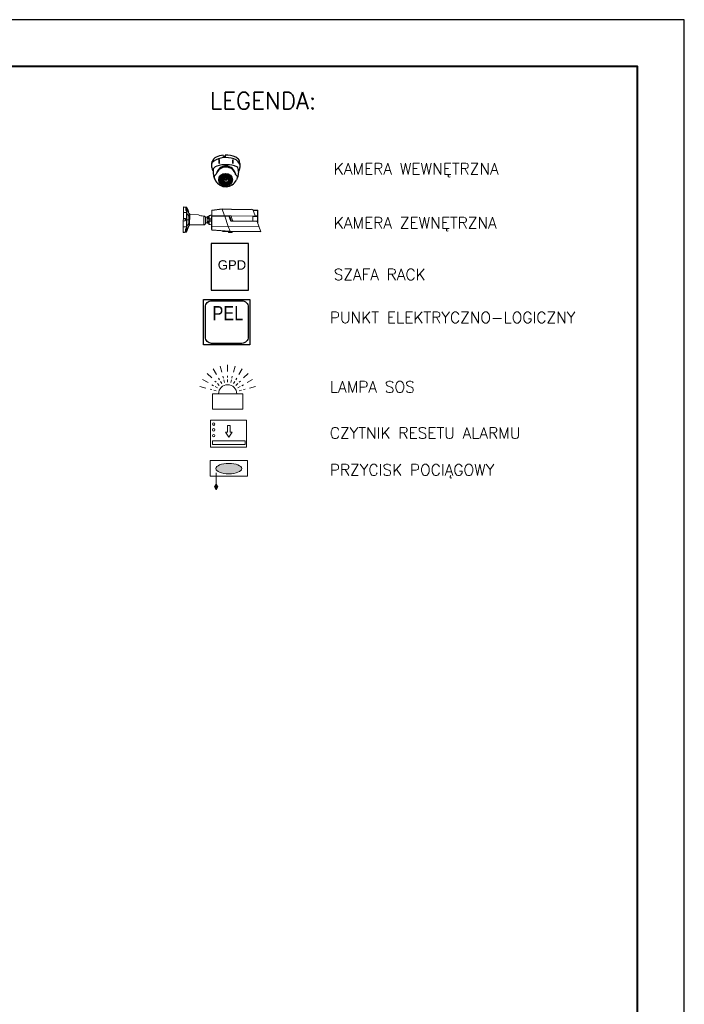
# Model space of a CAD drawing. Header units: millimetres. Extents: x 22250 to 51280, y -5012 to 7692.
# Tile 110 of 183: x 45793 to 46501, y -848 to 202. Entities that reach past the tile are written whole.
import ezdxf
from ezdxf.enums import TextEntityAlignment as Align

# ---------------------------------------------------------------- set-up
doc = ezdxf.new("R2010")
doc.units = ezdxf.units.MM
doc.layers.add('!00 SYSTEM PRZYWOŁAWCZY', color=6, linetype='Continuous', lineweight=18)
doc.layers.add('technologia - elektryka', color=6, linetype='Continuous', lineweight=35)
for name, color, linetype in [('00 CCTV IP - MIWI', 10, 'Continuous'), ('E-4', 3, 'Continuous'), ('E_CCTV_BBW', 153, 'Continuous'), ('el - r opisy', 100, 'Continuous'), ('IE_gniazda_PEL', 94, 'Continuous'), ('LAN', 70, 'Continuous')]:
    doc.layers.add(name, color=color, linetype=linetype)
doc.styles.get("Standard").update_dxf_attribs({"font": 'arial.ttf'})
doc.styles.add('wymiar100', font='romans.shx', dxfattribs={"width": 0.8, "height": 12})

# ---------------------------------------------------------------- blocks, each defined once
blk = doc.blocks.new('*U965')
blk.add_lwpolyline([(-42, 0), (0, 0), (0, 42), (-42, 42)], close=True)
at = {"lineweight": 40}
blk.add_lwpolyline([(-39, 1), (-1, 1), (-1, 41), (-39, 41)], close=True, dxfattribs=at)
blk = doc.blocks.new('1092-140')
at = {"layer": '00 CCTV IP - MIWI', "color": 2}
for p, q in [((-18.7, 14), (-18.5, 16.6)), ((-3.4, 23.1), (-3.7, 24.7)), ((-1.3, 23.2), (-3.4, 23.1)), ((-1.2, 24.8), (-1.3, 23.2)), ((18.2, 13.6), (18, 16.6)), ((18.2, 13.7), (18.2, 8.6)), ((-3, 0.4), (-3, -0.7)), ((-3, 0.4), (-3, -1.4)), ((-1.2, 0.7), (-1.2, -0.7)), ((-1.1, 0.7), (-1.1, -0.4)), ((0.7, 0.6), (0.7, -0.3)), ((0.9, 0.6), (0.9, -0.7)), ((2.7, 0.1), (2.6, -0.7)), ((2.8, 0.1), (2.8, -1.9)), ((16.3, 3.7), (15.5, -3.8)), ((-16.1, -4.2), (-16.2, -3.5)), ((-15.7, -4.4), (-16.1, -4.2)), ((-9.2, -5.7), (-9.2, -7.2)), ((-9, -8.6), (-9, -10)), ((-8.3, -11.8), (-8.3, -10.8)), ((-7.4, -6), (-7.4, -7.2)), ((-7.3, -5.7), (-7.3, -7.2)), ((-7.2, -8.9), (-7.2, -10)), ((-7.2, -13.1), (-7.2, -12.4)), ((-7.1, -8.5), (-7.1, -10)), ((-6.9, -3), (-6.9, -4.5)), ((-6.7, -1.6), (-6.7, -1.8)), ((-6.5, -11.8), (-6.5, -10.7)), ((-6, -11), (-6, -12.5)), ((-5.5, -5.4), (-5.5, -6.9)), ((-5.5, -6), (-5.5, -7.2)), ((-5.3, -8.1), (-5.3, -9.6)), ((-5.3, -8.8), (-5.3, -10)), ((-5.1, -3.4), (-5.1, -4.5)), ((-5, -2.6), (-5, -4.1)), ((-4.9, -0.3), (-4.9, -1.8)), ((-4.8, -0.3), (-4.8, -1.4)), ((-4.2, -11.3), (-4.2, -12.4)), ((-4.1, -10.7), (-4.1, -12.2)), ((-3.7, -5.7), (-3.7, -6.8)), ((-3.5, -8.5), (-3.5, -9.6)), ((-3.2, -3), (-3.2, -4.1)), ((-2.9, -2.1), (-2.9, -3.6)), ((-2.3, -11), (-2.3, -12.1)), ((-1.4, -11.8), (-1.4, -13.3)), ((-1.1, -2.4), (-1.1, -3.5)), ((-0.9, -1.8), (-0.9, -3.2)), ((0.4, -11.8), (0.4, -13.3)), ((0.4, -12.1), (0.4, -13.3)), ((0.9, -2.1), (0.9, -3.2)), ((1, -2), (1, -3.4)), ((2.2, -12.1), (2.2, -13.3)), ((2.3, -10.7), (2.3, -12.2)), ((2.8, -2.3), (2.8, -3.4)), ((2.8, -3.2), (2.8, -4.7)), ((3.5, -13.6), (3.5, -12.9)), ((3.7, -8.6), (3.7, -10)), ((3.9, -5.8), (3.9, -7.3)), ((4.1, -11.1), (4, -12.2)), ((4.2, -11.3), (4.2, -12.8)), ((4.6, -0.7), (4.6, -1.9)), ((4.6, -3.5), (4.6, -4.7)), ((4.7, -3.4), (4.7, -4.9)), ((5.5, -8.6), (5.5, -10)), ((5.5, -8.9), (5.5, -10)), ((5.6, -6.2), (5.6, -7.3)), ((5.8, -6.2), (5.8, -7.6)), ((6, -11.6), (6, -12.8)), ((6.5, -3.7), (6.5, -4.9)), ((7.3, -8.9), (7.3, -10)), ((7.6, -6.5), (7.6, -7.6)), ((15, -4.2), (13.7, -7.9)), ((-4.9, -14.4), (-4.9, -13.6)), ((-3, -13.4), (-3, -14.8)), ((-1.2, -13.7), (-1.2, -14.8)), ((-0.1, -15.1), (-0.1, -13.9)), ((1.7, -15), (1.7, -14)), ((3.5, -14.6), (3.5, -14.3))]:
    blk.add_line(p, q, dxfattribs=at)
for centre, radius in [((0.1, -7.6), 3.77), ((0.1, -7.6), 3.39), ((-0.1, -7.1), 1.71), ((0, -7.2), 0.985)]:
    blk.add_circle(centre, radius, dxfattribs=at)
for centre, radius, start, end in [((-8, 11.1), 11.1, 164.9117, 195.0427), ((-0.3, -5.3), 27.1, 74.9822, 132.5291), ((-8.3, 12.3), 11, 115.9101, 157.0861), ((-3.3, 4.4), 20.3, 90.9676, 118.8266), ((-3.2, 16.5), 6.26, 156.2795, 206.0254), ((-14.8, 16.2), 6.41, 336.9097, 25.3952), ((1.3, 0.8), 24.2, 61.3362, 95.8971), ((6.4, 8), 12.8, 23.7676, 88.7657), ((17.2, 15.9), 8.68, 160.2191, 194.4507), ((4.3, 16.5), 5.29, 328.4834, 26.1864), ((9.4, 13.6), 9.11, 30.1455, 67.7565), ((15, 16.2), 3.08, 7.7953, 39.7603), ((-10.4, 8.9), 8.28, 184.4819, 215.7499), ((-11.3, 4.5), 5.88, 98.9677, 179.2766), ((31.3, 6.4), 48.5, 182.1279, 191.8243), ((-0.1, -2.5), 13, 8.8154, 169.2036), ((-0.1, -4.4), 13.5, 16.9109, 161.1082), ((-0.1, -24.7), 37, 67.2461, 109.0616), ((11.7, 5.3), 4.85, 340.9604, 59.0143), ((12, 8.2), 6.21, 314.0723, 4.2558), ((-14.7, -3.4), 1.17, 106.7677, 205.043), ((-1.8, -1.6), 14.1, 189.2291, 210.9539), ((-17.6, 2.3), 5.27, 299.375, 333.3613), ((-0.3, -1.2), 15.6, 209.4212, 334.3036), ((-8.4, -6.1), 0.942, 4.1615, 155.5033), ((-8.3, -8.3), 1.41, 51.4638, 130.1426), ((-8.3, -7), 0.912, 191.7807, 349.8258), ((-8.1, -9), 0.942, 4.1615, 155.5033), ((-8.1, -11.1), 1.41, 51.4638, 130.1426), ((-8.1, -9.9), 0.912, 191.7807, 349.8258), ((-7.8, -5.6), 1.41, 51.4638, 130.1426), ((-7.8, -4.3), 0.912, 191.7807, 349.8258), ((-7.3, -12.9), 1.41, 51.4638, 130.1426), ((-7.4, -11.6), 0.912, 191.7807, 349.8258), ((-6.4, -6.1), 0.942, 4.1615, 155.5033), ((-6.4, -8.3), 1.41, 51.4638, 130.1426), ((-6.4, -7), 0.912, 191.7807, 349.8258), ((-6.3, -14.2), 1.41, 51.4638, 130.1426), ((-6.3, -8.9), 0.942, 4.1615, 155.5033), ((-6.2, -11.1), 1.41, 51.4638, 130.1426), ((-6.2, -9.8), 0.912, 191.7807, 349.8258), ((-6.1, -3.4), 0.942, 4.1615, 155.5033), ((-6, -5.6), 1.41, 51.4638, 130.1426), ((-6, -4.3), 0.912, 191.7807, 349.8258), ((-5.8, -2.9), 1.41, 51.4638, 130.1426), ((-5.8, -1.6), 0.912, 191.7807, 349.8258), ((-5.1, -11.4), 0.942, 4.1615, 155.5033), ((-5.1, -13.5), 1.41, 51.4638, 130.1426), ((-5.1, -12.3), 0.912, 191.7807, 349.8258), ((-4.6, -5.8), 0.942, 4.1615, 155.5033), ((-4.5, -7.9), 1.41, 51.4638, 130.1426), ((-4.6, -6.7), 0.912, 191.7807, 349.8258), ((-4.5, -8.5), 0.942, 4.1615, 155.5033), ((-4.4, -10.7), 1.41, 51.4638, 130.1426), ((-4.4, -9.4), 0.912, 191.7807, 349.8258), ((-4.2, -3), 0.942, 4.1615, 155.5033), ((-4.1, -5.2), 1.41, 51.4638, 130.1426), ((-4.1, -3.9), 0.912, 191.7807, 349.8258), ((-4, -14.3), 1.41, 51.4638, 130.1426), ((-3.9, -2.5), 1.41, 51.4638, 130.1426), ((-3.9, -1.2), 0.912, 191.7807, 349.8258), ((-3.2, -11.1), 0.942, 4.1615, 155.5033), ((-3.1, -13.2), 1.41, 51.4638, 130.1426), ((-3.2, -12), 0.912, 191.7807, 349.8258), ((-2.1, -1.8), 1.41, 51.4638, 130.1426), ((-2.1, -0.5), 0.912, 191.7807, 349.8258), ((-2.2, -13.7), 0.942, 4.1615, 155.5033), ((-2, -2.5), 0.942, 4.1615, 155.5033), ((-2, -4.6), 1.41, 51.4638, 130.1426), ((-2, -3.4), 0.912, 191.7807, 349.8258), ((-0.6, -12.2), 0.942, 4.1615, 155.5033), ((-0.5, -14.4), 1.41, 51.4638, 130.1426), ((-0.1, -1.4), 1.41, 51.4638, 130.1426), ((-0.2, -0.2), 0.912, 191.7807, 349.8258), ((-0.1, -2.2), 0.942, 4.1615, 155.5033), ((0, -4.3), 1.41, 51.4638, 130.1426), ((0, -3), 0.912, 191.7807, 349.8258), ((1.3, -12.2), 0.942, 4.1615, 155.5033), ((1.3, -14.4), 1.41, 51.4638, 130.1426), ((1.8, -1.8), 1.41, 51.4638, 130.1426), ((1.7, -0.5), 0.912, 191.7807, 349.8258), ((1.8, -2.3), 0.942, 4.1615, 155.5033), ((1.9, -4.5), 1.41, 51.4638, 130.1426), ((1.9, -3.2), 0.912, 191.7807, 349.8258), ((3.1, -11.1), 0.942, 4.1615, 155.5033), ((3.2, -13.3), 1.41, 51.4638, 130.1426), ((3.1, -12), 0.912, 191.7807, 349.8258), ((3.7, -3), 1.41, 51.4638, 130.1426), ((3.7, -1.7), 0.912, 191.7807, 349.8258), ((3.7, -3.6), 0.942, 4.1615, 155.5033), ((3.7, -5.8), 1.41, 51.4638, 130.1426), ((3.7, -4.5), 0.912, 191.7807, 349.8258), ((4.5, -9), 0.942, 4.1615, 155.5033), ((4.6, -11.1), 1.41, 51.4638, 130.1426), ((4.6, -9.9), 0.912, 191.7807, 349.8258), ((4.7, -6.2), 0.942, 4.1615, 155.5033), ((4.8, -8.4), 1.41, 51.4638, 130.1426), ((4.7, -7.1), 0.912, 191.7807, 349.8258), ((5.1, -11.7), 0.942, 4.1615, 155.5033), ((5.1, -13.9), 1.41, 51.4638, 130.1426), ((5.1, -12.6), 0.912, 191.7807, 349.8258), ((5.4, -3.2), 1.41, 51.4638, 130.1426), ((5.4, -1.9), 0.912, 191.7807, 349.8258), ((5.5, -3.8), 0.942, 4.1615, 155.5033), ((5.6, -6), 1.41, 51.4638, 130.1426), ((5.6, -4.7), 0.912, 191.7807, 349.8258), ((6.4, -9), 0.942, 4.1615, 155.5033), ((6.4, -11.1), 1.41, 51.4638, 130.1426), ((6.4, -9.9), 0.912, 191.7807, 349.8258), ((6.6, -6.5), 0.942, 4.1615, 155.5033), ((6.7, -8.7), 1.41, 51.4638, 130.1426), ((6.7, -7.4), 0.912, 191.7807, 349.8258), ((6.6, -11.7), 0.778, 34.0609, 148.1427), ((6.8, -11.2), 0.799, 184.6976, 301.5572), ((7.2, -5.7), 0.958, 41.7292, 140.2541), ((7.4, -4.8), 0.976, 194.7767, 330.3629), ((7.9, -5.7), 2.36, 105.762, 128.6652), ((7.3, -3.8), 0.799, 184.6976, 301.5572), ((7.8, -8.7), 0.778, 34.0609, 148.1427), ((7.9, -8.2), 0.799, 184.6976, 301.5572), ((7.8, -9.6), 0.602, 24.863, 157.745), ((7.8, -9.4), 0.627, 175.4145, 295.5294), ((8, -7.1), 0.45, 7.9635, 175.2527), ((8.1, -7.1), 0.642, 176.5278, 296.1602), ((19.7, 4.1), 8.4, 213.3425, 231.0716), ((13.4, -3.7), 1.69, 343.9045, 48.7921), ((14.2, -2.9), 1.55, 297.9436, 325.4328), ((-6.3, -12.9), 0.912, 191.7807, 349.8258), ((-4, -13), 0.912, 191.7807, 349.8258), ((-4, -15.5), 1.41, 51.4638, 130.1426), ((-4, -14.3), 0.912, 191.7807, 349.8258), ((-2.1, -15.9), 1.41, 51.4638, 130.1426), ((-2.1, -14.6), 0.912, 191.7807, 349.8258), ((-0.5, -13.1), 0.912, 191.7807, 349.8258), ((0.8, -16.2), 1.41, 51.4638, 130.1426), ((0.8, -14.9), 0.912, 191.7807, 349.8258), ((1.3, -13.1), 0.912, 191.7807, 349.8258), ((2.6, -15.7), 1.41, 51.4638, 130.1426), ((2.6, -14.4), 0.912, 191.7807, 349.8258), ((4.1, -14.9), 1.41, 51.4638, 130.1426), ((4.1, -13.6), 0.912, 191.7807, 349.8258)]:
    blk.add_arc(centre, radius, start, end, dxfattribs=at)
blk.add_ellipse((-0.6, -7.6), major_axis=(9.03, 0), ratio=0.920025, dxfattribs=at)
at = {"layer": '00 CCTV IP - MIWI'}
blk.add_attdef('NAZWA', text='', height=10, dxfattribs=at).set_placement((-1, 35), align=Align.MIDDLE_CENTER)
blk = doc.blocks.new('A$C00C16DBB')
at = {"layer": 'technologia - elektryka', "lineweight": 15}
for p, q in [((6.6, 24.6), (0, 22.9)), ((12.9, 26.3), (11, 25.8)), ((14.6, 22.1), (13, 21.1)), ((17.6, 27.6), (14.9, 26.8)), ((18.9, 24.5), (16.4, 23.1)), ((20.9, 21.9), (18.9, 19.9)), ((38.7, 21.9), (40.7, 19.9)), ((40.7, 24.5), (43.2, 23.1)), ((42, 27.6), (44.7, 26.8)), ((44.9, 22.1), (46.6, 21.1)), ((46.7, 26.3), (48.5, 25.8)), ((53, 24.6), (59.6, 22.9)), ((9, 18.8), (3.1, 15.4)), ((12.8, 13.8), (8, 9)), ((17.4, 18.5), (16.1, 17.1)), ((21, 15.7), (20.1, 14)), ((23.5, 19.9), (22.1, 17.5)), ((25.3, 13.9), (24.8, 12.1)), ((26.5, 18.6), (25.8, 15.9)), ((29.8, 18.2), (29.8, 15.4)), ((29.8, 13.3), (29.8, 11.4)), ((33.1, 18.6), (33.8, 15.9)), ((34.3, 13.9), (34.8, 12.1)), ((36.1, 19.9), (37.5, 17.5)), ((38.5, 15.7), (39.5, 14)), ((42.2, 18.5), (43.5, 17.1)), ((46.8, 13.8), (51.6, 9)), ((50.6, 18.8), (56.5, 15.4)), ((17.8, 10), (14.4, 4.1)), ((23.6, 7.6), (21.8, 1.1)), ((29.8, 6.8), (29.8, 0)), ((36, 7.6), (37.8, 1.1)), ((41.8, 10), (45.2, 4.1))]:
    blk.add_line(p, q, dxfattribs=at)
blk.add_lwpolyline([(13.6, 47.1), (46, 47.1), (46, 30.8), (13.6, 30.8)], close=True, dxfattribs=at)
blk.add_arc((29.8, 30.8), 9.74, 180, 0, dxfattribs=at)
blk = doc.blocks.new('1049-062')
at = {"layer": '!00 SYSTEM PRZYWOŁAWCZY', "color": 6, "lineweight": 15}
for p, q in [((128029, -122927.5), (128029, -122906.6)), ((128029, -122906.6), (128036.9, -122906.6)), ((128036.9, -122927.5), (128036.9, -122906.6)), ((128033, -122943.2), (128022.3, -122927.5)), ((128022.3, -122927.5), (128029, -122927.5)), ((128033, -122943.2), (128043.7, -122927.5)), ((128043.7, -122927.5), (128036.9, -122927.5))]:
    blk.add_line(p, q, dxfattribs=at)
for points in [[(127975.6, -122890.1), (128088.7, -122890.1), (128088.7, -122974.6), (127975.6, -122974.6)], [(127981.3, -122954.7), (128084.6, -122954.7), (128084.6, -122966.4), (127981.3, -122966.4)]]:
    blk.add_lwpolyline(points, close=True, dxfattribs=at)
for centre in [(127985.5, -122902.3), (127985.5, -122920.2), (127985.5, -122938.1)]:
    blk.add_circle(centre, 3.76, dxfattribs=at)
blk = doc.blocks.new('1049-121')
at = {"layer": '!00 SYSTEM PRZYWOŁAWCZY', "lineweight": 15}
h = blk.add_hatch(color=6, dxfattribs=at)
h.dxf.hatch_style = 1
h.set_gradient(color1=(255, 0, 255), color2=(255, 0, 255), tint=1)
edge = h.paths.add_edge_path()
edge.add_ellipse((128033.8, -122807.1), major_axis=(-40.6, 0), ratio=0.402615, start_angle=0, end_angle=360)
h = blk.add_hatch(color=6, dxfattribs=at)
h.dxf.hatch_style = 1
h.set_gradient(color1=(255, 0, 255), color2=(255, 0, 255), tint=1)
h.paths.add_polyline_path([(128073.8, -122855.6), (128068.7, -122864.5), (128073.8, -122873.3), (128078.9, -122864.5)])
at = {"layer": '!00 SYSTEM PRZYWOŁAWCZY', "color": 6, "lineweight": 15}
for p, q in [((128073.8, -122820.2), (128073.8, -122855.6)), ((128073.8, -122855.6), (128068.7, -122864.5)), ((128073.8, -122873.3), (128068.7, -122864.5)), ((128073.8, -122855.6), (128078.9, -122864.5)), ((128073.8, -122873.3), (128078.9, -122864.5))]:
    blk.add_line(p, q, dxfattribs=at)
blk.add_lwpolyline([(127975.6, -122781.1), (128091.9, -122781.1), (128091.9, -122830.9), (127975.6, -122830.9)], close=True, dxfattribs=at)
blk.add_ellipse((128033.8, -122807.1), major_axis=(-40.6, 0), ratio=0.402615, dxfattribs=at)
blk = doc.blocks.new('bulet')
at = {"layer": '00 CCTV IP - MIWI', "lineweight": 0}
for points in [[(-93, -342), (-93, 342)], [(-90, 341), (-93, 342)], [(-7, 324), (-93, 332)], [(-61, 339), (-90, 341)], [(-28, 336), (-61, 339)], [(-7, 324), (-7, 313), (-22, 314), (-27, 314), (-30, 313), (-32, 311)], [(-32, 257), (-32, 311)], [(-32, 311), (-29, 310), (-27, 309), (-25, 306), (-25, 304)], [(-7, 335), (-28, 336)], [(-25, 253), (-25, 304)], [(-25, 304), (-23, 302)], [(-25, 286), (-23, 287)], [(-22, 314), (-23, 303)], [(-23, 302), (-23, 303)], [(-23, 302), (-23, 251)], [(-23, 302), (-8, 301)], [(-3, 287), (-23, 287)], [(-23, 286), (-23, 286)], [(-7, 313), (-8, 301)], [(-8, 301), (-3, 304), (-1, 305), (0, 308), (-3, 312), (-7, 313)], [(-8, 301), (-3, 287)], [(-7, 335), (-7, 325), (-7, 324)], [(55, 175), (0, 330), (0, 331), (-1, 332), (-2, 333), (-4, 334), (-5, 335), (-7, 335)], [(0, 320), (-3, 323), (-7, 325)], [(0, 319), (-3, 323), (-7, 324)], [(4, 294), (4, 291), (2, 289), (-3, 287)], [(-3, 287), (5, 263), (8, 250), (8, 244), (8, 237), (7, 234), (6, 233)], [(0, 330), (0, 319)], [(55, 155), (0, 320)], [(0, 319), (0, 308), (4, 294)], [(4, 294), (10, 275), (14, 256), (15, 245), (15, 236), (15, 231), (13, 226), (11, 225), (9, 226), (6, 230)], [(1153, 289), (668, 260)], [(931, 286), (668, 271)], [(668, 271), (668, 261)], [(961, 298), (961, 297), (960, 296), (959, 295), (957, 294), (956, 293), (954, 292), (953, 291), (950, 290), (949, 290), (947, 289), (945, 288), (943, 288), (941, 287), (939, 286), (936, 286), (934, 286), (932, 286), (931, 286)], [(1155, 296), (1015, 288), (973, 286), (931, 286)], [(976, 298), (961, 298)], [(970, 298), (961, 298)], [(970, 298), (980, 297)], [(976, 298), (1011, 298)], [(1015, 297), (1009, 297), (980, 297)], [(1015, 298), (1011, 298)], [(1015, 298), (1282, 297)], [(1156, 297), (1015, 297)], [(1015, 297), (1015, 288)], [(1122, 324), (1118, 322)], [(1118, 323), (1119, 323)], [(1120, 323), (1118, 322)], [(1118, 322), (1121, 323)], [(1118, 304), (1118, 322)], [(1118, 304), (1118, 322)], [(1118, 322), (1118, 322)], [(1118, 322), (1118, 322)], [(1122, 301), (1118, 304)], [(1118, 304), (1118, 304)], [(1120, 303), (1118, 304)], [(1118, 304), (1121, 303)], [(1118, 304), (1118, 304)], [(1119, 303), (1118, 303)], [(1120, 323), (1120, 323)], [(1120, 323), (1120, 323)], [(1121, 323), (1120, 322)], [(1120, 322), (1123, 323)], [(1120, 304), (1120, 322)], [(1121, 303), (1120, 304)], [(1120, 304), (1123, 303)], [(1120, 303), (1120, 303)], [(1120, 303), (1120, 303)], [(1121, 323), (1121, 323)], [(1121, 323), (1121, 323)], [(1121, 303), (1121, 303)], [(1121, 303), (1121, 303)], [(1212, 324), (1122, 324)], [(1123, 323), (1122, 322)], [(1122, 322), (1126, 323)], [(1122, 304), (1122, 322)], [(1123, 303), (1122, 304)], [(1122, 304), (1126, 303)], [(1212, 301), (1122, 301)], [(1123, 323), (1123, 323)], [(1123, 323), (1123, 323)], [(1123, 303), (1123, 303)], [(1123, 303), (1123, 303)], [(1126, 323), (1126, 323)], [(1126, 323), (1126, 322), (1126, 304), (1126, 303)], [(1126, 323), (1126, 322)], [(1126, 322), (1127, 322), (1129, 323)], [(1126, 303), (1126, 304)], [(1126, 304), (1127, 304), (1129, 303)], [(1126, 303), (1126, 303)], [(1129, 323), (1130, 323)], [(1129, 303), (1129, 323)], [(1129, 303), (1130, 303)], [(1130, 323), (1130, 322)], [(1130, 322), (1132, 322), (1134, 323)], [(1130, 304), (1130, 322)], [(1130, 303), (1130, 304)], [(1130, 304), (1132, 304), (1134, 303)], [(1134, 323), (1134, 323)], [(1134, 303), (1134, 323)], [(1134, 323), (1134, 322)], [(1134, 322), (1137, 322), (1139, 323)], [(1134, 304), (1134, 322)], [(1134, 303), (1134, 304)], [(1134, 304), (1137, 304), (1139, 303)], [(1134, 303), (1134, 303)], [(1137, 301), (1137, 297)], [(1155, 296), (1153, 289), (1148, 277), (1139, 251), (1138, 250)], [(1139, 323), (1140, 323)], [(1139, 303), (1139, 323)], [(1139, 303), (1139, 323)], [(1140, 323), (1139, 323)], [(1139, 323), (1141, 322), (1142, 322), (1145, 323)], [(1139, 303), (1141, 304), (1142, 304), (1145, 303)], [(1139, 303), (1140, 303)], [(1140, 303), (1139, 303)], [(1145, 323), (1145, 323)], [(1145, 303), (1145, 323)], [(1145, 303), (1145, 323)], [(1145, 323), (1145, 323)], [(1145, 323), (1146, 322), (1148, 322), (1150, 323)], [(1145, 303), (1146, 304), (1148, 304), (1150, 303)], [(1145, 303), (1145, 303)], [(1145, 303), (1145, 303)], [(1150, 323), (1151, 323)], [(1150, 303), (1150, 323)], [(1150, 303), (1151, 303)], [(1151, 303), (1151, 323)], [(1151, 323), (1153, 322), (1154, 322), (1157, 323)], [(1151, 303), (1153, 304), (1154, 304), (1157, 303)], [(1972, 289), (1153, 289)], [(1155, 296), (1156, 297)], [(1157, 323), (1158, 323)], [(1157, 303), (1157, 323)], [(1157, 303), (1158, 303)], [(1158, 303), (1158, 323)], [(1158, 323), (1160, 322), (1164, 323)], [(1158, 303), (1160, 304), (1164, 303)], [(1164, 323), (1164, 323)], [(1164, 303), (1164, 323)], [(1164, 303), (1164, 323)], [(1164, 323), (1167, 322), (1170, 323)], [(1164, 303), (1167, 304), (1170, 303)], [(1164, 303), (1164, 303)], [(1170, 323), (1171, 323)], [(1170, 303), (1170, 323)], [(1170, 303), (1171, 303)], [(1171, 303), (1171, 323)], [(1171, 323), (1174, 322), (1177, 323)], [(1171, 303), (1174, 304), (1177, 303)], [(1177, 323), (1178, 323)], [(1177, 303), (1177, 323)], [(1177, 303), (1178, 303)], [(1178, 303), (1178, 323)], [(1178, 323), (1180, 322), (1182, 322), (1183, 323)], [(1178, 303), (1180, 304), (1182, 304), (1183, 303)], [(1183, 323), (1184, 323)], [(1183, 303), (1183, 323)], [(1183, 303), (1184, 303)], [(1184, 303), (1184, 323)], [(1184, 323), (1187, 322), (1188, 322), (1189, 323)], [(1184, 303), (1187, 304), (1188, 304), (1189, 303)], [(1189, 323), (1190, 323)], [(1189, 323), (1189, 323)], [(1189, 303), (1189, 323)], [(1189, 303), (1190, 303)], [(1189, 303), (1189, 303)], [(1190, 303), (1190, 323)], [(1190, 323), (1193, 322), (1194, 322), (1195, 323)], [(1190, 303), (1193, 304), (1194, 304), (1195, 303)], [(1195, 323), (1195, 323)], [(1195, 303), (1195, 323)], [(1195, 303), (1195, 323)], [(1195, 323), (1195, 323)], [(1195, 323), (1198, 322), (1200, 322)], [(1195, 303), (1198, 304), (1200, 304)], [(1195, 303), (1195, 303)], [(1195, 303), (1195, 303)], [(1198, 301), (1198, 297)], [(1200, 323), (1201, 323)], [(1200, 322), (1200, 323)], [(1200, 304), (1200, 322)], [(1200, 304), (1200, 303)], [(1200, 303), (1201, 303)], [(1201, 303), (1201, 323)], [(1201, 323), (1203, 322), (1205, 322)], [(1201, 303), (1203, 304), (1205, 304)], [(1205, 323), (1205, 323)], [(1205, 303), (1205, 323)], [(1205, 322), (1205, 323)], [(1205, 323), (1207, 322), (1209, 322)], [(1205, 304), (1205, 322)], [(1205, 304), (1205, 303)], [(1205, 303), (1207, 304), (1209, 304)], [(1205, 303), (1205, 303)], [(1208, 323), (1209, 323)], [(1209, 322), (1208, 323)], [(1209, 304), (1208, 303)], [(1208, 303), (1209, 303)], [(1209, 303), (1209, 304), (1209, 322), (1209, 323)], [(1209, 323), (1212, 322)], [(1209, 303), (1212, 304)], [(1211, 323), (1212, 323)], [(1212, 322), (1211, 323)], [(1212, 304), (1211, 303)], [(1211, 303), (1212, 303)], [(1216, 322), (1212, 324)], [(1212, 323), (1212, 323)], [(1212, 323), (1214, 322)], [(1212, 304), (1212, 322)], [(1216, 304), (1212, 301)], [(1212, 303), (1214, 304)], [(1212, 303), (1212, 303)], [(1214, 323), (1215, 323)], [(1214, 323), (1214, 323)], [(1214, 323), (1214, 323)], [(1216, 322), (1214, 323)], [(1214, 322), (1214, 323)], [(1214, 323), (1216, 322)], [(1214, 304), (1214, 322)], [(1216, 304), (1214, 303)], [(1214, 304), (1214, 303)], [(1214, 303), (1216, 304)], [(1214, 303), (1215, 303)], [(1214, 303), (1214, 303)], [(1214, 303), (1214, 303)], [(1215, 323), (1215, 323)], [(1215, 323), (1216, 322), (1217, 322)], [(1215, 303), (1216, 304), (1217, 304)], [(1215, 303), (1215, 303)], [(1216, 304), (1216, 322)], [(1217, 322), (1216, 322)], [(1217, 304), (1216, 304)], [(1217, 304), (1217, 322)], [(1320, 298), (1282, 297)], [(1975, 298), (1320, 298)], [(1876, 25), (1975, 298)], [(-7, 191), (-93, 192)], [(-93, 39), (-92, 36), (-90, 35)], [(-90, 35), (-61, 34)], [(-61, -34), (-56, -33), (-50, -31), (-44, -29), (-39, -25), (-35, -20), (-32, -15), (-30, -9), (-29, -3), (-29, 3), (-30, 9), (-32, 15), (-35, 20), (-39, 25), (-44, 29), (-50, 31), (-56, 33), (-61, 34)], [(-40, 26), (-40, -26)], [(-7, 245), (-22, 246), (-26, 247), (-29, 250), (-31, 253), (-32, 257)], [(-32, 257), (-28, 256), (-26, 255), (-25, 253)], [(-7, 250), (-22, 251), (-23, 252), (-23, 252), (-23, 252), (-24, 252), (-24, 252), (-24, 253), (-25, 253)], [(-22, 248), (-22, 251)], [(-22, 246), (-22, 248)], [(-7, 250), (-5, 249), (-1, 247)], [(-7, 250), (-7, 245)], [(-7, 245), (-7, 191)], [(-6, 244), (-7, 244)], [(-7, 191), (-7, 188), (-7, 0)], [(0, 191), (-7, 191)], [(0, 188), (-7, 188)], [(-7, 0), (-7, -188)], [(-7, 0), (56, 0)], [(-6, 245), (-3, 244), (0, 243), (-1, 245)], [(-1, 245), (-2, 247)], [(5, 233), (4, 235), (3, 238), (-1, 245)], [(4, 233), (2, 238), (1, 240), (0, 241), (0, 243), (0, 191)], [(0, 191), (0, 0)], [(55, 81), (0, 188)], [(4, 233), (4, 235)], [(4, 233), (5, 232)], [(6, 231), (6, 231), (6, 232), (5, 233)], [(5, 233), (5, 231)], [(5, 233), (6, 233)], [(6, 231), (6, 230)], [(56, -174), (56, 174), (55, 175)], [(55, 155), (55, 158), (55, 161), (55, 167), (55, 169), (55, 175)], [(55, 81), (55, 86), (55, 149), (55, 154), (55, 155)], [(55, 155), (55, 154)], [(55, -81), (55, -77), (55, 0), (55, 76), (55, 81)], [(55, 81), (55, 80)], [(56, 174), (56, 174)], [(56, 166), (57, 164)], [(57, 164), (57, -164)], [(77, 149), (57, 164)], [(77, -149), (77, 149)], [(78, 148), (77, 149)], [(78, -148), (78, 148)], [(453, 132), (78, 139)], [(453, 132), (453, -105)], [(498, 86), (498, 93), (496, 100), (493, 107), (490, 113), (485, 118), (480, 123), (474, 126), (467, 130), (461, 131), (454, 132)], [(498, 86), (498, -32)], [(540, 76), (498, 76)], [(540, -76), (540, 76), (548, 89)], [(546, 41), (542, 20), (541, 0), (542, -20), (546, -41)], [(547, 88), (544, 80), (543, 71), (544, 62), (547, 54)], [(546, 41), (548, 47), (547, 54)], [(590, 41), (546, 41)], [(548, 89), (547, 88)], [(590, 87), (547, 88)], [(590, 54), (547, 54)], [(590, 89), (548, 89)], [(596, 118), (593, 116), (591, 113), (590, 110)], [(595, 113), (592, 111), (590, 106)], [(590, 110), (590, -111)], [(590, -89), (590, 89)], [(595, 33), (592, 32), (590, 30)], [(595, 113), (594, 93), (594, 73), (595, 33)], [(595, 113), (661, 132)], [(595, 113), (596, 118)], [(595, 33), (661, 34)], [(595, 33), (596, 0)], [(660, 132), (596, 118)], [(660, 132), (664, 134), (665, 137), (666, 140)], [(661, 34), (662, 83), (662, 107), (662, 120), (661, 132), (660, 132)], [(660, 0), (661, 34)], [(661, 132), (664, 134), (665, 136), (666, 139)], [(666, 34), (666, 34), (661, 34)], [(668, 252), (666, 252)], [(666, -116), (666, 252)], [(668, 241), (666, 241)], [(668, 160), (666, 160)], [(668, 261), (668, 260)], [(668, 260), (668, 161)], [(1109, 168), (668, 161)], [(668, -107), (668, 161)], [(668, 36), (668, -107)], [(1109, 168), (1009, -107)], [(1138, 250), (1125, 211), (1123, 209), (1109, 168)], [(1928, 168), (1109, 168)], [(1123, -107), (1165, 8), (1168, 14), (1173, 19), (1179, 22), (1186, 23)], [(1190, 15), (1188, 13), (1187, 11), (1175, -20), (1163, -52), (1139, -115), (1128, -115)], [(1128, -115), (1172, 5)], [(1165, 8), (1172, 5)], [(1186, 15), (1182, 14), (1177, 12), (1174, 9), (1172, 5)], [(1228, 15), (1214, -16), (1202, -49), (1180, -114)], [(1186, 23), (1875, 23)], [(1186, 23), (1186, 15)], [(1186, 15), (1862, 15)], [(1862, 15), (1866, 16), (1870, 18), (1874, 21), (1876, 25)], [(1885, -105), (1885, 50)], [(1889, -257), (1889, -253), (1889, 61), (1889, -271)], [(1891, 68), (1891, -261)], [(-90, -36), (-92, -37), (-93, -39)], [(-7, -191), (-93, -192)], [(-61, -34), (-90, -35)], [(-7, -191), (-7, -245), (-22, -246), (-26, -248), (-29, -250), (-31, -253), (-32, -257)], [(-32, -257), (-28, -256), (-26, -255), (-25, -254)], [(-32, -311), (-32, -257)], [(-25, -254), (-25, -253), (-25, -253), (-24, -253), (-24, -252), (-23, -252), (-23, -252), (-23, -252), (-22, -251)], [(-25, -304), (-25, -254)], [(-23, -252), (-23, -302)], [(-22, -248), (-22, -246)], [(-22, -248), (-22, -251)], [(-22, -251), (-7, -250)], [(-7, -188), (-7, -191)], [(0, -188), (-7, -188)], [(0, -191), (-7, -191)], [(-7, -245), (-6, -245)], [(-7, -245), (-7, -250)], [(-7, -250), (-4, -249), (-1, -247)], [(-1, -246), (0, -243), (-3, -244), (-6, -245)], [(5, -233), (7, -234), (8, -236), (8, -238), (8, -244), (8, -251), (5, -263), (-3, -287)], [(-2, -247), (-1, -245)], [(6, -232), (6, -232), (5, -233), (4, -235), (1, -240), (-1, -246)], [(0, 0), (0, -191)], [(55, -81), (0, -188)], [(0, -191), (0, -243)], [(33, -222), (0, -320)], [(0, -243), (0, -241), (1, -240), (3, -237), (4, -235), (4, -233)], [(4, -233), (6, -230), (9, -226), (11, -225), (13, -226), (15, -231), (15, -236), (15, -246), (14, -256), (10, -275), (4, -294)], [(4, -233), (4, -235)], [(6, -232), (6, -231)], [(25, -257), (22, -265)], [(24, -254), (26, -248), (29, -237)], [(24, -254), (28, -254)], [(25, -257), (26, -254)], [(29, -257), (26, -266)], [(30, -256), (27, -266)], [(35, -237), (28, -254)], [(28, -254), (33, -237)], [(29, -237), (33, -222)], [(29, -237), (33, -237)], [(29, -257), (29, -256)], [(32, -249), (30, -256)], [(30, -255), (30, -256)], [(33, -216), (31, -222)], [(31, -222), (36, -222)], [(36, -239), (31, -251)], [(32, -252), (30, -255)], [(35, -241), (32, -249)], [(34, -213), (33, -215)], [(33, -237), (37, -222)], [(33, -222), (34, -222)], [(34, -213), (35, -207), (38, -202)], [(34, -237), (38, -224)], [(36, -219), (35, -222)], [(38, -234), (35, -241)], [(37, -216), (36, -219)], [(36, -220), (38, -220)], [(36, -220), (36, -222)], [(38, -234), (36, -239)], [(37, -215), (39, -208), (42, -202)], [(37, -216), (37, -218)], [(37, -218), (37, -220)], [(37, -223), (37, -222), (38, -221), (38, -220)], [(38, -202), (42, -202)], [(40, -209), (39, -210), (38, -214)], [(38, -218), (39, -214)], [(38, -214), (38, -216)], [(38, -220), (39, -218), (39, -215)], [(38, -220), (38, -218)], [(38, -220), (38, -221)], [(38, -221), (40, -221)], [(40, -228), (38, -234)], [(40, -229), (38, -233)], [(38, -233), (38, -234)], [(55, -155), (39, -202)], [(42, -208), (40, -213), (39, -214), (40, -209)], [(39, -214), (39, -214)], [(40, -221), (39, -224)], [(42, -223), (39, -228)], [(41, -209), (40, -215)], [(40, -209), (40, -209)], [(41, -214), (40, -218)], [(41, -225), (40, -229)], [(41, -209), (41, -207)], [(42, -223), (41, -225)], [(42, -202), (42, -208)], [(43, -210), (42, -214)], [(45, -215), (45, -216), (44, -217), (43, -219), (42, -221), (42, -222), (42, -223)], [(44, -218), (42, -222)], [(42, -222), (42, -222)], [(45, -205), (43, -208)], [(44, -208), (43, -210)], [(45, -214), (43, -218)], [(44, -217), (45, -215)], [(45, -204), (55, -175)], [(49, -205), (45, -204)], [(45, -205), (45, -204)], [(45, -215), (49, -206)], [(49, -205), (46, -210)], [(47, -211), (46, -214)], [(49, -205), (49, -205)], [(55, -81), (55, -80)], [(55, -85), (55, -81)], [(55, -148), (55, -85)], [(55, -155), (55, -152), (55, -148)], [(55, -155), (55, -154)], [(55, -175), (55, -168), (55, -162), (55, -158), (55, -155)], [(57, -164), (56, -166)], [(77, -149), (57, -164)], [(77, -149), (78, -148)], [(78, -139), (311, -135)], [(498, -32), (497, -56), (494, -68), (490, -79), (484, -89), (476, -97), (470, -100), (465, -103), (459, -104), (453, -105), (391, -107), (381, -107), (370, -109), (350, -115), (330, -124), (311, -135)], [(401, -106), (403, -107)], [(403, -106), (403, -107)], [(403, -107), (410, -106)], [(540, -76), (491, -76)], [(540, -76), (548, -89)], [(546, -41), (548, -47), (547, -54), (544, -62), (543, -71), (544, -80), (547, -88), (548, -89)], [(590, -41), (546, -41)], [(590, -54), (547, -54)], [(590, -87), (547, -88)], [(590, -89), (548, -89)], [(590, 0), (666, 0)], [(595, -33), (592, -32), (590, -31)], [(595, -114), (592, -111), (590, -107)], [(590, -111), (591, -114), (593, -116), (596, -118)], [(595, -33), (594, -73), (594, -93), (595, -114)], [(596, 0), (595, -33)], [(595, -33), (661, -34)], [(595, -114), (661, -132)], [(595, -114), (596, -118)], [(596, -118), (607, -120), (607, -120), (609, -121), (609, -121)], [(607, -120), (610, -120), (611, -120), (612, -120), (614, -120)], [(611, -122), (610, -121)], [(611, -121), (612, -121)], [(622, -122), (611, -122)], [(616, -121), (612, -121)], [(612, -122), (612, -121)], [(639, -126), (637, -126), (636, -126), (634, -126), (633, -125), (632, -125), (630, -124), (617, -121), (614, -120)], [(630, -124), (630, -124)], [(630, -124), (646, -129), (652, -130), (652, -130)], [(639, -126), (641, -127)], [(649, -130), (645, -128), (641, -127)], [(649, -130), (650, -130)], [(650, -130), (651, -130), (652, -130)], [(652, -130), (660, -132)], [(652, -130), (652, -130)], [(652, -130), (652, -130)], [(661, -34), (660, 0)], [(666, -139), (665, -136), (663, -134), (660, -132)], [(660, -132), (661, -132)], [(661, -132), (662, -120), (662, -108), (662, -83), (661, -34)], [(666, -34), (661, -34)], [(666, -139), (665, -136), (664, -134), (661, -132)], [(666, -76), (665, -76)], [(668, -114), (666, -114)], [(667, -116), (1816, -116)], [(667, -116), (667, -117), (667, -118), (667, -127), (667, -130), (667, -231), (667, -235), (667, -238), (667, -252)], [(942, -290), (667, -252)], [(667, -252), (667, -260)], [(939, -298), (667, -260)], [(668, -107), (1131, -107)], [(668, -107), (668, -115)], [(668, -115), (1128, -115)], [(819, -116), (668, -116)], [(819, -115), (819, -116)], [(1120, -116), (1006, -116), (1005, -116), (819, -116)], [(1005, -116), (998, -137), (997, -140), (942, -290)], [(1005, -116), (1005, -116)], [(1009, -107), (1006, -115)], [(1120, -115), (1123, -107)], [(1151, -116), (1145, -115), (1139, -115)], [(1180, -114), (1172, -115), (1164, -116)], [(1759, -114), (1180, -114)], [(1758, -298), (1821, -125)], [(1759, -105), (1885, -105)], [(1821, -124), (1821, -122), (1821, -119), (1818, -117), (1816, -117)], [(1821, -123), (1885, -123), (1885, -105)], [(1885, -105), (1889, -105)], [(1885, -275), (1885, -123)], [(1885, -123), (1889, -123)], [(1885, -266), (1888, -265), (1889, -263)], [(1891, -105), (1889, -105)], [(1891, -122), (1889, -122)], [(1891, -253), (1889, -253)], [(1891, -261), (1889, -261)], [(-7, -324), (-93, -332)], [(-93, -342), (-7, -335)], [(-32, -311), (-29, -310), (-27, -309), (-25, -306), (-25, -304)], [(-7, -324), (-7, -313), (-22, -314), (-27, -314), (-30, -313), (-32, -311)], [(-25, -286), (-23, -287)], [(-23, -302), (-25, -304)], [(-3, -287), (-23, -287)], [(-23, -287), (-23, -287)], [(-3, -287), (-8, -302), (-23, -302)], [(-23, -304), (-23, -303)], [(-22, -314), (-23, -304)], [(-8, -302), (-7, -313)], [(-7, -313), (-3, -312), (0, -308), (-1, -305), (-3, -304), (-8, -302)], [(0, -319), (-3, -323), (-7, -324)], [(0, -320), (-3, -323), (-7, -325)], [(-7, -324), (-7, -325), (-7, -335)], [(-7, -335), (-7, -335), (-5, -335), (-4, -334), (-2, -333), (-1, -332), (0, -331), (0, -330)], [(4, -294), (4, -291), (2, -290), (-3, -287)], [(4, -294), (0, -308), (0, -319)], [(0, -330), (9, -303)], [(0, -319), (0, -330)], [(9, -303), (15, -288)], [(9, -303), (9, -303)], [(9, -303), (9, -303)], [(15, -287), (15, -286), (15, -284), (17, -281)], [(19, -286), (15, -287)], [(15, -288), (19, -287)], [(15, -288), (15, -287)], [(16, -281), (20, -270)], [(21, -281), (20, -284), (19, -286), (19, -287)], [(19, -287), (19, -286)], [(20, -270), (21, -267)], [(24, -270), (20, -270)], [(21, -267), (25, -267), (26, -266)], [(21, -267), (22, -266)], [(21, -281), (23, -275)], [(22, -266), (22, -264)], [(22, -266), (26, -266)], [(25, -269), (23, -275)], [(23, -275), (24, -270)], [(25, -267), (24, -270)], [(25, -267), (25, -267)], [(25, -269), (26, -267)], [(26, -266), (26, -267)], [(26, -267), (26, -267)], [(26, -267), (26, -267)], [(26, -267), (26, -267)], [(26, -267), (26, -267)], [(942, -290), (939, -298)], [(939, -298), (1189, -298)], [(1761, -290), (942, -290)], [(1202, -291), (1189, -298)], [(1189, -291), (1189, -298)], [(1189, -291), (1191, -291)], [(1191, -291), (1694, -291)], [(1694, -291), (1718, -292), (1724, -293)], [(1718, -292), (1724, -298)], [(1724, -293), (1724, -298)], [(1724, -298), (1759, -298)], [(1765, -279), (1885, -275)], [(1885, -266), (1768, -271)], [(1885, -274), (1888, -273), (1889, -271)]]:
    blk.add_lwpolyline(points, dxfattribs=at)
for points, knots in [([(1759, -116), (1759, -116), (1759, 15), (1759, 15), (1759, 15), (1759, -116), (1759, -116)], [0, 0, 0, 0, 1, 1, 1, 2, 2, 2, 2]), ([(610, -121), (610, -121), (609, -121), (609, -121), (609, -121), (610, -121), (610, -121), (610, -121), (611, -121), (611, -121)], [0, 0, 0, 0, 1, 1, 1, 2, 2, 2, 3, 3, 3, 3])]:
    blk.add_open_spline(points, degree=3, knots=knots, dxfattribs=at)

msp = doc.modelspace()

# ---------------------------------------------------------------- linework, layer by layer
at = {"layer": 'IE_gniazda_PEL'}
msp.add_lwpolyline([(45988.6, -96.8), (46037.8, -96.8), (46037.8, -145.1), (45988.6, -145.1)], close=True, dxfattribs=at)
msp.add_lwpolyline([(45997.2, -98.1), (46029.4, -98.1, -0.414214), (46036.1, -104.9), (46036.1, -136.9, -0.414214), (46029.4, -143.6), (45997.2, -143.6, -0.414214), (45990.5, -136.9), (45990.5, -104.9, -0.414214)], format="xyb", close=True, dxfattribs=at)
at = {"layer": 'LAN'}
msp.add_lwpolyline([(45996.5, -37), (45996.5, -87), (46036.5, -87), (46036.5, -37), (45996.5, -37)], dxfattribs=at)

# ---------------------------------------------------------------- block references
at = {"layer": '!00 SYSTEM PRZYWOŁAWCZY', "lineweight": 15, "xscale": 0.3399095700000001, "yscale": 0.3399095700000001, "zscale": 0.3399095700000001}
msp.add_blockref('1049-062', (2495.9, 41545.9), dxfattribs=at)
at = {"layer": '!00 SYSTEM PRZYWOŁAWCZY', "lineweight": 15, "xscale": -0.3399095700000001, "yscale": 0.3399095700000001, "zscale": 0.3399095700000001, "rotation": 359.9999999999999}
msp.add_blockref('1049-121', (89535.4, 41466.1), dxfattribs=at)
at = {"xscale": 50, "yscale": 50, "zscale": 50}
msp.add_blockref('*U965', (46501, -1898.5), dxfattribs=at)
at = {"layer": '00 CCTV IP - MIWI', "xscale": 0.8063161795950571, "yscale": 0.8063161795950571, "zscale": 0.8063161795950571}
msp.add_blockref('1092-140', (46012.5, 37), dxfattribs=at)
at = {"layer": 'E-4', "xscale": 0.9989179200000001, "yscale": 0.9989179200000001, "zscale": 0.9989179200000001, "rotation": 180}
msp.add_blockref('A$C00C16DBB', (46044, -166.7), dxfattribs=at)
at = {"layer": 'E_CCTV_BBW', "color": 3, "xscale": -0.03997862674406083, "yscale": 0.03997862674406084, "zscale": 0.03997862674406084, "rotation": 179.3315869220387}
msp.add_blockref('bulet', (45970.7, -11.8), dxfattribs=at)

# ---------------------------------------------------------------- texts
at = {"layer": 'el - r opisy', "color": 1, "ltscale": 15, "attachment_point": 1, "style": 'wymiar100'}
for s, insert, char_height, width in [('{\\W1;\\C7;LEGENDA:}', (45995.3, 124.1), 18, 231.723), ('{\\W1;\\C7;KAMERA WEWNĘTRZNA}', (46127.3, 48.6), 12, 208.053), ('{\\W1;\\C7;KAMERA ZEWNĘTRZNA}', (46127.3, -9.2), 12, 208.053), ('{\\W1;\\C7;SZAFA RACK}', (46127.2, -64.2), 12, 133.611), ('{\\W1;\\C7;PUNKT ELEKTRYCZNO-LOGICZNY}', (46123.2, -110.1), 12, 292.321), ('{\\W1;\\C7;LAMPA SOS}', (46123.2, -184.1), 12, 292.321), ('{\\W1;\\C7;CZYTNIK RESETU ALARMU}', (46123.2, -233.2), 12, 292.321), ('{\\W1;\\C7;PRZYCISK POCIĄGOWY}', (46123.2, -272.6), 12, 292.321)]:
    msp.add_mtext(s, dxfattribs=dict(at, insert=insert, char_height=char_height, width=width))
at = {"layer": 'IE_gniazda_PEL', "insert": (45997.5, -103.9), "char_height": 15.132, "width": 33.934, "attachment_point": 1, "line_spacing_factor": 0.8}
msp.add_mtext('\\pxqc;{\\fArial Narrow|b0|i0|c0|p0;PEL\\P}', dxfattribs=at)
at = {"layer": 'LAN', "insert": (46003.7, -55), "char_height": 10, "attachment_point": 1}
msp.add_mtext_dynamic_manual_height_columns('GPD', width=0.699, gutter_width=0.1, heights=[0], dxfattribs=at)

doc.saveas('drawing.dxf')
